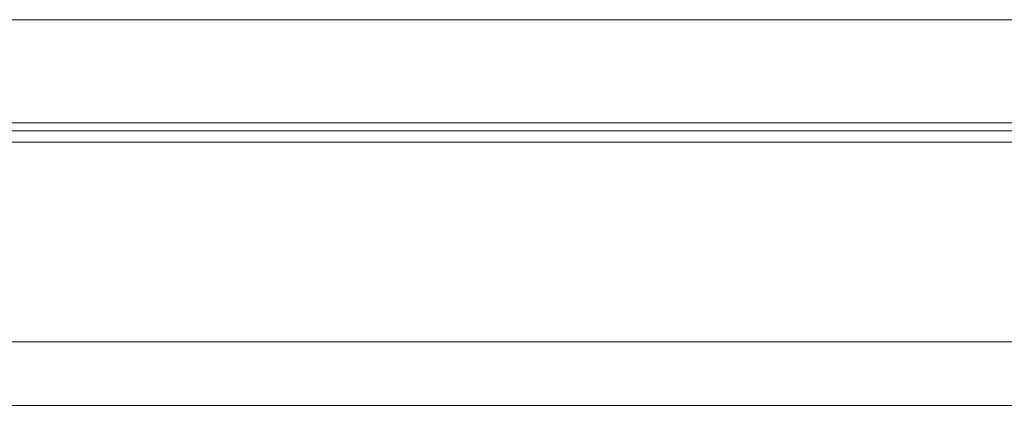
# Model space of a CAD drawing. Header units: millimetres. Extents: x 560 to 1081, y 594 to 775.
# Tile 31 of 59: x 925 to 956, y 622 to 634. Entities that reach past the tile are written whole.
import ezdxf

# ---------------------------------------------------------------- set-up
doc = ezdxf.new("R2010")
doc.units = ezdxf.units.MM
doc.layers.add('OUT', color=3, linetype='Continuous')

msp = doc.modelspace()

# ---------------------------------------------------------------- linework, layer by layer
at = {"linetype": 'Continuous', "lineweight": 15}
for p, q in [((872.048, 630.635), (1012.048, 630.635)), ((800.79, 630.382), (1081.048, 630.382)), ((801.011, 630.028), (1081.048, 630.028))]:
    msp.add_line(p, q, dxfattribs=at)
at = {"layer": 'OUT', "color": 0, "linetype": 'Continuous', "lineweight": 15}
for p, q in [((1012.048, 633.885), (872.048, 633.885)), ((802.651, 623.735), (1081.048, 623.735)), ((747.048, 621.735), (1081.048, 621.735))]:
    msp.add_line(p, q, dxfattribs=at)

doc.saveas('drawing.dxf')
